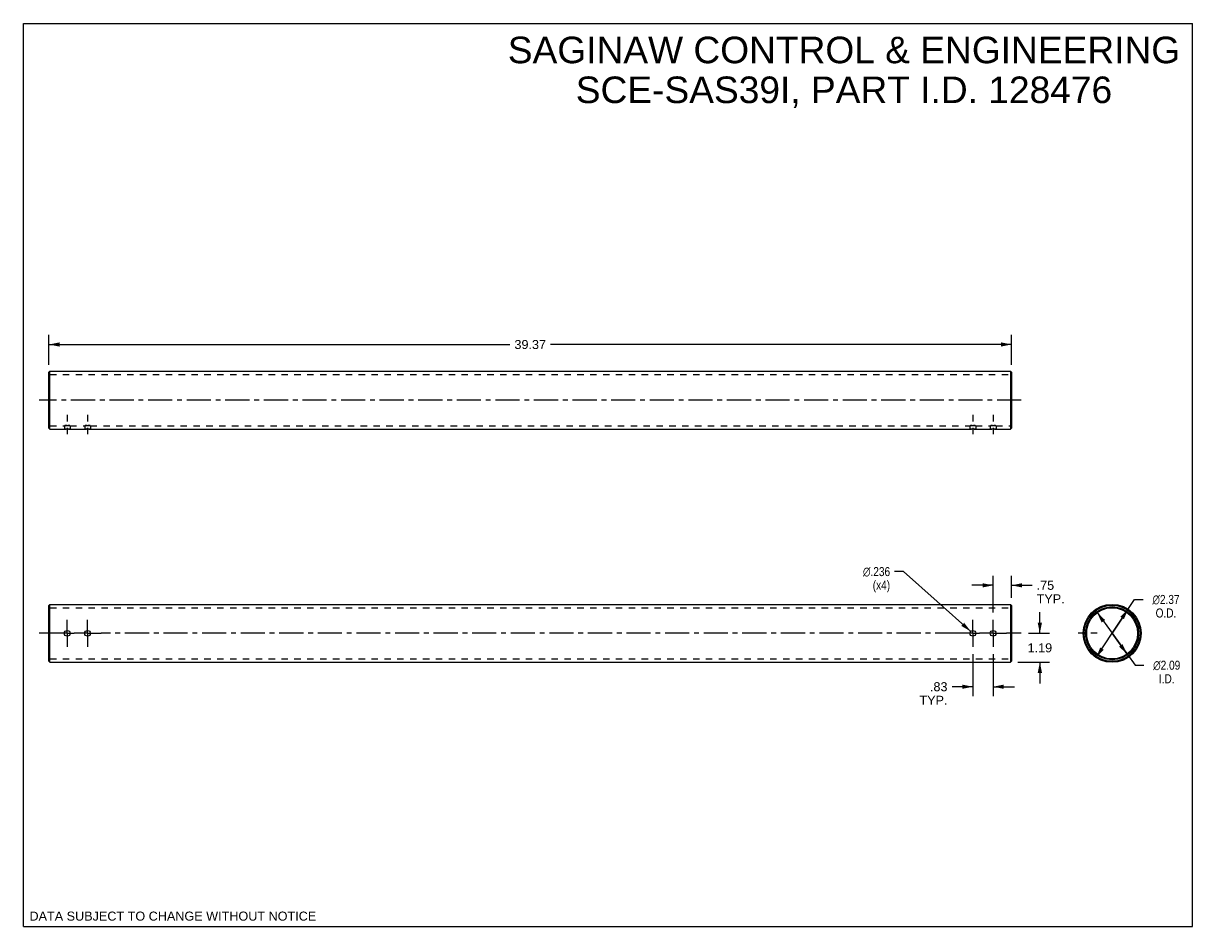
# Model space of a CAD drawing. Header units: inches. Extents: x 0 to 47.8, y 0 to 37.
import ezdxf

# ---------------------------------------------------------------- set-up
doc = ezdxf.new("R2010")
doc.units = ezdxf.units.IN
doc.header["$LTSCALE"] = 2.630435
doc.header["$MEASUREMENT"] = 0
for name, pattern in [('CENTER', [0.6, 0.375, -0.075, 0.075, -0.075]), ('DASHED', [0.2, 0.1, -0.1]), ('HIDDEN', [0.2, 0.1, -0.1])]:
    doc.linetypes.add(name, pattern=pattern)
doc.layers.get('0').update_dxf_attribs({"linetype": 'CONTINUOUS'})
doc.layers.add('02___PRT_ALL_AXES', color=7, linetype='CONTINUOUS')
doc.layers.add('DEFAULT_2', color=8, linetype='HIDDEN')
doc.styles.get("Standard").update_dxf_attribs({"font": 'arial.ttf'})
doc.styles.add('TEXTSTYLE_1', font='gdt', dxfattribs={"width": 0.8})
doc.dimstyles.new('DIMSTYLE_1', dxfattribs={"dimtxt": 0.369565, "dimasz": 0.434783, "dimexe": 0.09, "dimexo": 0.07, "dimgap": 0.09, "dimtad": 0, "dimtih": 1, "dimtoh": 1, "dimzin": 4, "dimdsep": 46, "dimtxsty": 'Standard', "dimblk": '_FILLED', "dimblk1": '_FILLED', "dimblk2": '_FILLED', "dimcen": 0.09, "dimazin": 1, "dimtfac": 1, "dimtmove": 0, "dimatfit": 2, "dimldrblk": '_FILLED', "dimfxl": 0, "dimtolj": 1, "dimtzin": 4, "dimarcsym": 0})
doc.dimstyles.new('DIMSTYLE_2', dxfattribs={"dimtxt": 0.369565, "dimasz": 0.434783, "dimexe": 0.09, "dimexo": 0.07, "dimgap": 0.0425, "dimtad": 0, "dimtih": 1, "dimtoh": 1, "dimzin": 4, "dimdsep": 46, "dimtxsty": 'Standard', "dimblk": '_FILLED', "dimblk1": '_FILLED', "dimblk2": '_FILLED', "dimcen": 0.09, "dimazin": 1, "dimtfac": 1, "dimtofl": 0, "dimtmove": 0, "dimatfit": 3, "dimldrblk": '_FILLED', "dimfxl": 0, "dimtolj": 1, "dimtzin": 4, "dimarcsym": 0})
doc.dimstyles.new('DIMSTYLE_3', dxfattribs={"dimtxt": 0.369565, "dimasz": 0.434783, "dimexe": 0.09, "dimexo": 0.07, "dimgap": 0.09, "dimtad": 0, "dimtih": 1, "dimtoh": 1, "dimdec": 3, "dimzin": 4, "dimdsep": 46, "dimtxsty": 'Standard', "dimblk": '_FILLED', "dimblk1": '_FILLED', "dimblk2": '_FILLED', "dimcen": 0.09, "dimadec": 3, "dimazin": 1, "dimtfac": 1, "dimtofl": 0, "dimtmove": 0, "dimatfit": 1, "dimldrblk": '_FILLED', "dimfxl": 0, "dimtolj": 1, "dimtzin": 4, "dimarcsym": 0})

# ---------------------------------------------------------------- blocks, each defined once
blk = doc.blocks.new('_FILLED')
at = {"color": 0, "linetype": 'ByBlock'}
blk.add_solid([(0, 0), (-1, 0.2), (-1, -0.2)], dxfattribs=at)
blk = doc.blocks.new('*D1')
at = {"color": 2, "linetype": 'Continuous'}
for p, q in [((43.92, 12.847), (44.532, 12)), ((45.144, 11.153), (44.532, 12)), ((44.532, 12), (45.475, 10.696)), ((45.475, 10.696), (45.834, 10.696))]:
    blk.add_line(p, q, dxfattribs=at)
at = {"color": 2, "linetype": 'Continuous', "xscale": 0.4347826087, "yscale": 0.4347826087, "zscale": 0.4347826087}
for p, rotation in [((43.92, 12.847), 125.8658395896), ((45.144, 11.153), 305.8658395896)]:
    blk.add_blockref('_FILLED', p, dxfattribs=dict(at, rotation=rotation))
at = {"color": 2, "linetype": 'Continuous', "insert": (46.767, 10.881), "char_height": 0.36957, "width": 1.49704, "attachment_point": 2, "line_spacing_factor": 0.9, "style": 'TEXTSTYLE_1'}
blk.add_mtext('{\\fgdt;n}\\fArial;2.09\\PI.D.', dxfattribs=at)
blk = doc.blocks.new('*D2')
at = {"color": 2, "linetype": 'Continuous'}
for p, q in [((44.532, 12), (45.445, 13.386)), ((45.184, 12.99), (44.532, 12)), ((45.445, 13.386), (45.803, 13.386)), ((43.88, 11.01), (44.532, 12))]:
    blk.add_line(p, q, dxfattribs=at)
at = {"color": 2, "linetype": 'Continuous', "xscale": 0.4347826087, "yscale": 0.4347826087, "zscale": 0.4347826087}
for p, rotation in [((45.184, 12.99), 56.6366152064), ((43.88, 11.01), 236.6366152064)]:
    blk.add_blockref('_FILLED', p, dxfattribs=dict(at, rotation=rotation))
at = {"color": 2, "linetype": 'Continuous', "insert": (46.737, 13.571), "char_height": 0.36957, "width": 1.49704, "attachment_point": 2, "line_spacing_factor": 0.9, "style": 'TEXTSTYLE_1'}
blk.add_mtext('{\\fgdt;n}\\fArial;2.37\\PO.D.', dxfattribs=at)
blk = doc.blocks.new('*D3')
at = {"color": 2, "linetype": 'Continuous'}
for p, q in [((1.047, 22.99), (1.047, 24.209)), ((40.417, 22.99), (40.417, 24.209)), ((1.047, 23.818), (19.901, 23.818)), ((40.417, 23.818), (21.562, 23.818))]:
    blk.add_line(p, q, dxfattribs=at)
at = {"color": 2, "linetype": 'Continuous', "xscale": 0.4347826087, "yscale": 0.4347826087, "zscale": 0.4347826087, "rotation": 180}
blk.add_blockref('_FILLED', (1.047, 23.818), dxfattribs=at)
at = {"color": 2, "linetype": 'Continuous', "xscale": 0.4347826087, "yscale": 0.4347826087, "zscale": 0.4347826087}
blk.add_blockref('_FILLED', (40.417, 23.818), dxfattribs=at)
at = {"color": 2, "linetype": 'Continuous', "insert": (20.732, 24.002), "char_height": 0.3696, "width": 1.29142, "attachment_point": 2, "line_spacing_factor": 0.9}
blk.add_mtext('39.37', dxfattribs=at)
blk = doc.blocks.new('*D4')
at = {"color": 2, "linetype": 'Continuous'}
for p, q in [((38.837, 11.143), (38.837, 9.424)), ((39.667, 11.143), (39.667, 9.424)), ((38.837, 9.815), (37.984, 9.815)), ((39.667, 9.815), (40.537, 9.815))]:
    blk.add_line(p, q, dxfattribs=at)
at = {"color": 2, "linetype": 'Continuous', "xscale": 0.4347826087, "yscale": 0.4347826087, "zscale": 0.4347826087}
blk.add_blockref('_FILLED', (38.837, 9.815), dxfattribs=at)
at = {"color": 2, "linetype": 'Continuous', "xscale": 0.4347826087, "yscale": 0.4347826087, "zscale": 0.4347826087, "rotation": 180}
blk.add_blockref('_FILLED', (39.667, 9.815), dxfattribs=at)
at = {"color": 2, "linetype": 'Continuous', "insert": (37.799, 10), "char_height": 0.3696, "width": 1.14442, "attachment_point": 3, "line_spacing_factor": 0.9}
blk.add_mtext('.83\\PTYP.', dxfattribs=at)
blk = doc.blocks.new('*D5')
at = {"color": 2, "linetype": 'Continuous'}
for p, q in [((39.667, 12.857), (39.667, 14.357)), ((40.417, 13.45), (40.417, 14.357)), ((39.667, 13.965), (38.797, 13.965)), ((40.417, 13.965), (41.261, 13.965))]:
    blk.add_line(p, q, dxfattribs=at)
at = {"color": 2, "linetype": 'Continuous', "xscale": 0.4347826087, "yscale": 0.4347826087, "zscale": 0.4347826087}
blk.add_blockref('_FILLED', (39.667, 13.965), dxfattribs=at)
at = {"color": 2, "linetype": 'Continuous', "xscale": 0.4347826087, "yscale": 0.4347826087, "zscale": 0.4347826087, "rotation": 180}
blk.add_blockref('_FILLED', (40.417, 13.965), dxfattribs=at)
at = {"color": 2, "linetype": 'Continuous', "insert": (41.446, 14.15), "char_height": 0.3696, "width": 1.14442, "attachment_point": 1, "line_spacing_factor": 0.9}
blk.add_mtext('.75\\PTYP.', dxfattribs=at)
blk = doc.blocks.new('*D6')
at = {"color": 2, "linetype": 'Continuous'}
for p, q in [((41.578, 12), (41.578, 12.87)), ((41.116, 12), (41.969, 12)), ((40.681, 10.815), (41.969, 10.815)), ((41.578, 10.815), (41.578, 9.946))]:
    blk.add_line(p, q, dxfattribs=at)
at = {"color": 2, "linetype": 'Continuous', "xscale": 0.4347826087, "yscale": 0.4347826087, "zscale": 0.4347826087}
for p, rotation in [((41.578, 12), 270), ((41.578, 10.815), 90)]:
    blk.add_blockref('_FILLED', p, dxfattribs=dict(at, rotation=rotation))
at = {"color": 2, "linetype": 'Continuous', "insert": (41.578, 11.592), "char_height": 0.3696, "width": 1.00428, "attachment_point": 2, "line_spacing_factor": 0.9}
blk.add_mtext('1.19', dxfattribs=at)
blk = doc.blocks.new('*D7')
at = {"color": 2, "linetype": 'Continuous'}
for p, q in [((35.997, 14.527), (35.638, 14.527)), ((38.749, 12.079), (35.997, 14.527))]:
    blk.add_line(p, q, dxfattribs=at)
at = {"color": 2, "linetype": 'Continuous', "xscale": 0.4347826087, "yscale": 0.4347826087, "zscale": 0.4347826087, "rotation": 318.3466010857}
blk.add_blockref('_FILLED', (38.749, 12.079), dxfattribs=at)
at = {"color": 2, "linetype": 'Continuous', "insert": (35.453, 14.711), "char_height": 0.36957, "width": 1.49704, "attachment_point": 3, "line_spacing_factor": 0.9, "style": 'TEXTSTYLE_1'}
blk.add_mtext('{\\fgdt;n}\\fArial;.236\\P(x4)', dxfattribs=at)

msp = doc.modelspace()

# ---------------------------------------------------------------- linework, layer by layer
at = {"color": 7, "linetype": 'Continuous'}
for p, q in [((0, 0), (0, 36.9565)), ((0, 36.9565), (47.8261, 36.9565)), ((47.8261, 0), (47.8261, 36.9565)), ((1.047, 22.6852), (1.087, 22.7252)), ((1.047, 20.3952), (1.047, 22.6852)), ((1.087, 20.3552), (1.087, 22.7252)), ((1.087, 22.7252), (40.377, 22.7252)), ((40.417, 22.6852), (40.377, 22.7252)), ((40.377, 22.7252), (40.377, 20.3552)), ((40.417, 22.6852), (40.417, 20.3952)), ((1.047, 20.3952), (1.087, 20.3552)), ((1.087, 20.3552), (1.679, 20.3552)), ((39.785, 20.3552), (40.377, 20.3552)), ((40.417, 20.3952), (40.377, 20.3552)), ((1.047, 13.1452), (1.087, 13.1852)), ((1.047, 10.8553), (1.047, 13.1451)), ((1.087, 10.8152), (1.087, 13.1852)), ((40.417, 13.1452), (40.377, 13.1852)), ((40.377, 13.1852), (40.377, 10.8152)), ((40.417, 13.1451), (40.417, 10.8553)), ((1.047, 10.8552), (1.087, 10.8152)), ((40.417, 10.8552), (40.377, 10.8152)), ((0, 0), (47.8261, 0))]:
    msp.add_line(p, q, dxfattribs=at)
for radius in [1.185, 1.145, 1.085, 1.045]:
    msp.add_circle((44.532, 12.0002), radius, dxfattribs=at)
at = {"layer": '02___PRT_ALL_AXES', "color": 2, "linetype": 'CENTER'}
for p, q in [((40.8117, 21.5402), (0.6522, 21.5402)), ((1.797, 12.0002), (1.797, 12.5529)), ((2.627, 12.0002), (2.627, 12.5529)), ((38.837, 12.0002), (38.837, 12.5529)), ((39.667, 12.0002), (39.667, 12.5529)), ((1.2442, 12.0002), (0.6522, 12.0002)), ((1.797, 12.0002), (1.2442, 12.0002)), ((1.797, 12.0002), (1.797, 11.4474)), ((1.797, 12.0002), (2.0742, 12.0002)), ((2.627, 12.0002), (2.0742, 12.0002)), ((2.627, 12.0002), (2.627, 11.4474)), ((2.627, 12.0002), (3.1797, 12.0002)), ((38.2842, 12.0002), (3.1797, 12.0002)), ((38.837, 12.0002), (38.2842, 12.0002)), ((38.837, 12.0002), (39.1142, 12.0002)), ((38.837, 12.0002), (38.837, 11.4474)), ((39.667, 12.0002), (39.1142, 12.0002)), ((39.667, 12.0002), (40.2197, 12.0002)), ((39.667, 12.0002), (39.667, 11.4474)), ((40.8117, 12.0002), (40.2197, 12.0002))]:
    msp.add_line(p, q, dxfattribs=at)
at = {"layer": '02___PRT_ALL_AXES', "color": 2, "linetype": 'DASHED'}
for p, q in [((1.797, 20.9367), (1.797, 19.9204)), ((2.627, 20.9367), (2.627, 19.9204)), ((38.837, 20.9367), (38.837, 19.9204)), ((39.667, 20.9367), (39.667, 19.9204)), ((43.9285, 12.0002), (42.9122, 12.0002))]:
    msp.add_line(p, q, dxfattribs=at)
at = {"layer": '02___PRT_ALL_AXES', "color": 8, "linetype": 'HIDDEN'}
for p, q in [((1.679, 20.4952), (1.679, 20.3552)), ((1.6905, 20.3563), (1.689, 20.3562)), ((1.7737, 20.3609), (1.7707, 20.3608)), ((1.906, 20.4962), (1.8895, 20.4978)), ((1.906, 20.3561), (1.9033, 20.3563)), ((1.9034, 20.4964), (1.915, 20.4952)), ((1.915, 20.4952), (1.915, 20.3552)), ((1.915, 20.4952), (2.509, 20.4952)), ((2.509, 20.4952), (2.509, 20.3552)), ((2.5205, 20.3563), (2.519, 20.3562)), ((2.6037, 20.3609), (2.6007, 20.3608)), ((2.736, 20.4962), (2.7195, 20.4978)), ((2.736, 20.3561), (2.7333, 20.3563)), ((2.7334, 20.4964), (2.745, 20.4952)), ((2.745, 20.4952), (2.745, 20.3552)), ((2.745, 20.4952), (38.719, 20.4952)), ((38.719, 20.4952), (38.719, 20.3552)), ((38.7305, 20.3563), (38.729, 20.3562)), ((38.8137, 20.3609), (38.8107, 20.3608)), ((38.946, 20.4962), (38.9295, 20.4978)), ((38.946, 20.3561), (38.9433, 20.3563)), ((38.9434, 20.4964), (38.955, 20.4952)), ((38.955, 20.4952), (39.549, 20.4952)), ((38.955, 20.4952), (38.955, 20.3552)), ((39.549, 20.4952), (39.549, 20.3552)), ((39.5605, 20.3563), (39.559, 20.3562)), ((39.6437, 20.3609), (39.6407, 20.3608)), ((39.776, 20.4962), (39.7595, 20.4978)), ((39.776, 20.3561), (39.7733, 20.3563)), ((39.7734, 20.4964), (39.785, 20.4952)), ((39.785, 20.4952), (39.785, 20.3552)), ((1.087, 13.0452), (40.377, 13.0452)), ((43.3529, 12.1182), (43.4937, 12.1182)), ((43.3529, 11.8822), (43.4937, 11.8822)), ((1.087, 10.9552), (40.377, 10.9552))]:
    msp.add_line(p, q, dxfattribs=at)
at = {"layer": '02___PRT_ALL_AXES', "color": 7, "linetype": 'Continuous'}
for p, q in [((1.915, 20.3552), (2.509, 20.3552)), ((2.745, 20.3552), (38.719, 20.3552)), ((38.955, 20.3552), (39.549, 20.3552)), ((1.087, 13.1852), (40.377, 13.1852)), ((1.087, 10.8152), (40.377, 10.8152))]:
    msp.add_line(p, q, dxfattribs=at)
at = {"layer": '02___PRT_ALL_AXES', "color": 8, "linetype": 'HIDDEN'}
for points in [[(1.679, 20.4952), (1.6906, 20.4965), (1.7048, 20.4978), (1.7236, 20.4993), (1.7461, 20.5006), (1.771, 20.5016), (1.7972, 20.5019)], [(1.7735, 20.5016), (1.7514, 20.5009), (1.7311, 20.4998), (1.7133, 20.4985), (1.6987, 20.4972), (1.6878, 20.4962)], [(1.7516, 20.3602), (1.7313, 20.3593), (1.7135, 20.3581), (1.6988, 20.357)], [(1.7965, 20.5019), (1.8234, 20.5016), (1.8485, 20.5006), (1.871, 20.4993), (1.8895, 20.4978)], [(1.8949, 20.4973), (1.8802, 20.4986), (1.8624, 20.4998), (1.8421, 20.5009), (1.8197, 20.5016)], [(1.895, 20.357), (1.8803, 20.3582), (1.8624, 20.3593), (1.8422, 20.3602), (1.8199, 20.3609)], [(2.509, 20.4952), (2.5206, 20.4965), (2.5348, 20.4978), (2.5536, 20.4993), (2.5761, 20.5006), (2.601, 20.5016), (2.6272, 20.5019)], [(2.6035, 20.5016), (2.5814, 20.5009), (2.5611, 20.4998), (2.5433, 20.4985), (2.5287, 20.4972), (2.5178, 20.4962)], [(2.5816, 20.3602), (2.5613, 20.3593), (2.5435, 20.3581), (2.5288, 20.357)], [(2.6265, 20.5019), (2.6534, 20.5016), (2.6785, 20.5006), (2.701, 20.4993), (2.7195, 20.4978)], [(2.7249, 20.4973), (2.7102, 20.4986), (2.6924, 20.4998), (2.6721, 20.5009), (2.6497, 20.5016)], [(2.725, 20.357), (2.7103, 20.3582), (2.6924, 20.3593), (2.6722, 20.3602), (2.6499, 20.3609)], [(38.719, 20.4952), (38.7306, 20.4965), (38.7448, 20.4978), (38.7636, 20.4993), (38.7861, 20.5006), (38.811, 20.5016), (38.8372, 20.5019)], [(38.8135, 20.5016), (38.7914, 20.5009), (38.7711, 20.4998), (38.7533, 20.4985), (38.7387, 20.4972), (38.7278, 20.4962)], [(38.7916, 20.3602), (38.7713, 20.3593), (38.7535, 20.3581), (38.7388, 20.357)], [(38.8365, 20.5019), (38.8634, 20.5016), (38.8885, 20.5006), (38.911, 20.4993), (38.9295, 20.4978)], [(38.9349, 20.4973), (38.9202, 20.4986), (38.9024, 20.4998), (38.8821, 20.5009), (38.8597, 20.5016)], [(38.935, 20.357), (38.9203, 20.3582), (38.9024, 20.3593), (38.8822, 20.3602), (38.8599, 20.3609)], [(39.549, 20.4952), (39.5606, 20.4965), (39.5748, 20.4978), (39.5936, 20.4993), (39.6161, 20.5006), (39.641, 20.5016), (39.6672, 20.5019)], [(39.6435, 20.5016), (39.6214, 20.5009), (39.6011, 20.4998), (39.5833, 20.4985), (39.5687, 20.4972), (39.5578, 20.4962)], [(39.6216, 20.3602), (39.6013, 20.3593), (39.5835, 20.3581), (39.5688, 20.357)], [(39.6665, 20.5019), (39.6934, 20.5016), (39.7185, 20.5006), (39.741, 20.4993), (39.7595, 20.4978)], [(39.7649, 20.4973), (39.7502, 20.4986), (39.7324, 20.4998), (39.7121, 20.5009), (39.6897, 20.5016)], [(39.765, 20.357), (39.7503, 20.3582), (39.7324, 20.3593), (39.7122, 20.3602), (39.6899, 20.3609)]]:
    msp.add_lwpolyline(points, dxfattribs=at)
at = {"layer": '02___PRT_ALL_AXES', "color": 7, "linetype": 'Continuous'}
for points in [[(1.679, 20.3552), (1.6905, 20.3563), (1.7048, 20.3575), (1.7235, 20.3588), (1.7459, 20.36), (1.7707, 20.3608), (1.7969, 20.3611), (1.8231, 20.3608), (1.8481, 20.36), (1.8707, 20.3588), (1.8893, 20.3575), (1.9033, 20.3563), (1.915, 20.3552)], [(2.509, 20.3552), (2.5205, 20.3563), (2.5348, 20.3575), (2.5535, 20.3588), (2.5759, 20.36), (2.6007, 20.3608), (2.6269, 20.3611), (2.6531, 20.3608), (2.6781, 20.36), (2.7007, 20.3588), (2.7193, 20.3575), (2.7333, 20.3563), (2.745, 20.3552)], [(38.719, 20.3552), (38.7305, 20.3563), (38.7448, 20.3575), (38.7635, 20.3588), (38.7859, 20.36), (38.8107, 20.3608), (38.8369, 20.3611), (38.8631, 20.3608), (38.8881, 20.36), (38.9107, 20.3588), (38.9293, 20.3575), (38.9433, 20.3563), (38.955, 20.3552)], [(39.549, 20.3552), (39.5605, 20.3563), (39.5748, 20.3575), (39.5935, 20.3588), (39.6159, 20.36), (39.6407, 20.3608), (39.6669, 20.3611), (39.6931, 20.3608), (39.7181, 20.36), (39.7407, 20.3588), (39.7593, 20.3575), (39.7733, 20.3563), (39.785, 20.3552)]]:
    msp.add_lwpolyline(points, dxfattribs=at)
for centre in [(1.797, 12.0002), (2.627, 12.0002), (38.837, 12.0002), (39.667, 12.0002)]:
    msp.add_circle(centre, 0.118, dxfattribs=at)
at = {"layer": '02___PRT_ALL_AXES', "color": 8, "linetype": 'HIDDEN'}
for radius, start, end in [(1.185, 174.28929, 185.71484), (1.045, 173.52123, 186.48354)]:
    msp.add_arc((44.532, 12.0002), radius, start, end, dxfattribs=at)
at = {"layer": 'DEFAULT_2', "color": 8, "linetype": 'HIDDEN'}
for p, q in [((1.047, 22.6252), (1.087, 22.5852)), ((1.087, 22.5852), (40.377, 22.5852)), ((40.417, 22.6252), (40.377, 22.5852)), ((1.047, 20.4552), (1.087, 20.4952)), ((1.087, 20.4952), (1.679, 20.4952)), ((39.785, 20.4952), (40.377, 20.4952)), ((40.417, 20.4552), (40.377, 20.4952)), ((1.087, 13.0452), (1.047, 13.0852)), ((40.377, 13.0452), (40.417, 13.0852)), ((1.087, 10.9552), (1.047, 10.9152)), ((40.377, 10.9552), (40.417, 10.9152))]:
    msp.add_line(p, q, dxfattribs=at)

# ---------------------------------------------------------------- texts
at = {"color": 2, "linetype": 'Continuous', "line_spacing_factor": 0.9}
for s, insert, char_height, width, attachment_point in [('SAGINAW CONTROL & ENGINEERING\\PSCE-SAS39I, PART I.D. 128476', (33.5653, 36.4129), 1.086957, 27.452723, 2), ('DATA SUBJECT TO CHANGE WITHOUT NOTICE', (0.2496, 0.615), 0.369565, 11.707936, 1)]:
    msp.add_mtext(s, dxfattribs=dict(at, insert=insert, char_height=char_height, width=width, attachment_point=attachment_point))

# ---------------------------------------------------------------- dimensions: what is measured, and where the dimension line sits
at = {"color": 2, "linetype": 'Continuous'}
dim = msp.add_linear_dim(base=(40.417, 23.8175), p1=(1.047, 22.9196), p2=(40.417, 22.9196), dimstyle='DIMSTYLE_2', dxfattribs=at)
dim.commit()
dim.dimension.update_dxf_attribs({"geometry": '*D3', "text_midpoint": (20.7312, 23.8155), "dimtype": 160})
for p1, p2, text, dimstyle, picture, middle in [((38.7488, 12.0786), (38.9251, 11.9217), '%%c<>\\P(x4)', 'DIMSTYLE_3', '*D7', (34.7047, 14.2494)), ((45.1837, 12.9899), (43.8803, 11.0104), '%%c<>\\PO.D.', 'DIMSTYLE_1', '*D2', (46.7367, 13.1091)), ((45.1443, 11.1533), (43.9198, 12.847), '%%c<>\\PI.D.', 'DIMSTYLE_1', '*D1', (46.7669, 10.4188))]:
    dim = msp.add_diameter_dim_2p(p1=p1, p2=p2, text=text, dimstyle=dimstyle, override={"dimpost": '<>'}, dxfattribs=at)
    dim.commit()
    dim.dimension.update_dxf_attribs({"geometry": picture, "text_midpoint": middle, "dimtype": 163})
dim = msp.add_linear_dim(base=(40.417, 13.9654), p1=(39.667, 12.7873), p2=(40.417, 13.3795), text='<>\\PTYP.', dimstyle='DIMSTYLE_2', dxfattribs=at)
dim.commit()
dim.dimension.update_dxf_attribs({"geometry": '*D5', "text_midpoint": (42.0182, 13.6883), "dimtype": 160})
dim = msp.add_linear_dim(base=(41.577997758, 12.0001600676), p1=(40.6113091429, 10.8151600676), p2=(41.0460917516, 12.0001600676), angle=90, dimstyle='DIMSTYLE_2', dxfattribs=at)
dim.commit()
dim.dimension.update_dxf_attribs({"geometry": '*D6', "text_midpoint": (41.5940039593, 11.4055987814), "dimtype": 160})
dim = msp.add_linear_dim(base=(38.837, 9.8149), p1=(39.667, 11.213), p2=(38.837, 11.213), angle=180, text='<>\\PTYP.', dimstyle='DIMSTYLE_2', dxfattribs=at)
dim.commit()
dim.dimension.update_dxf_attribs({"geometry": '*D4', "text_midpoint": (37.2266, 9.5377), "dimtype": 160})

doc.saveas('drawing.dxf')
